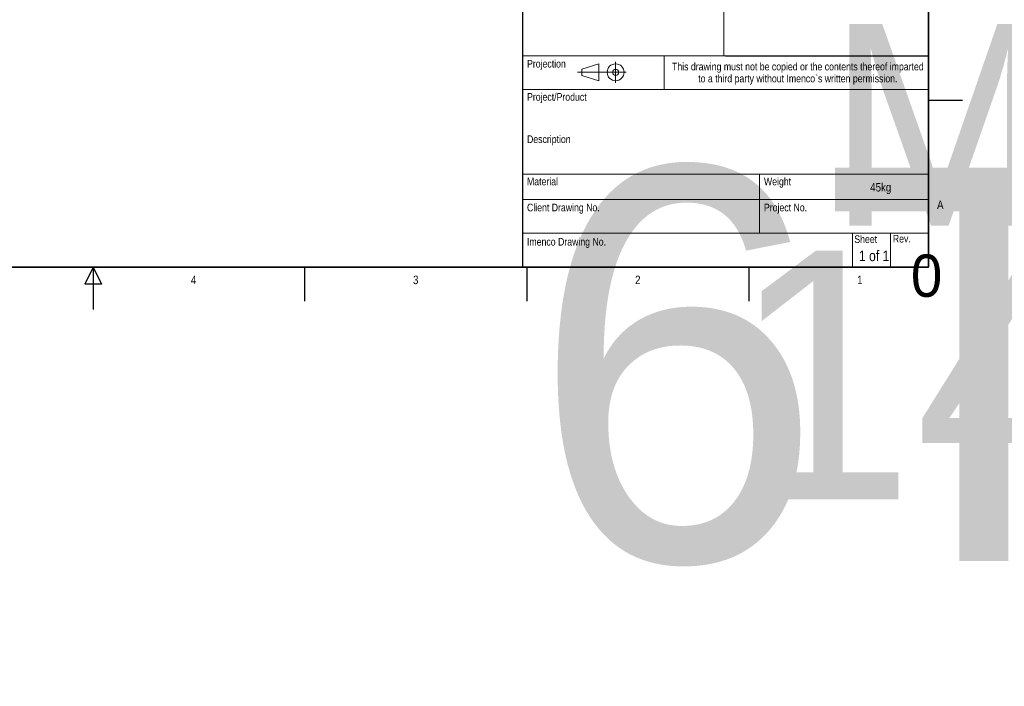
# Model space of a CAD drawing. Header units: millimetres. Extents: x 0 to 18279, y -668 to 2227.
# Tile 18 of 42: x 1464 to 3209, y -668 to 514. Entities that reach past the tile are written whole.
import ezdxf
from ezdxf.enums import TextEntityAlignment as Align

# ---------------------------------------------------------------- set-up
doc = ezdxf.new("R2018")
doc.units = ezdxf.units.MM
doc.header["$LTSCALE"] = 7.5
for name, color, linetype, lineweight in [('Border (ISO)', 7, 'Continuous', 18), ('Symbol (ISO)', 7, 'Continuous', 9), ('Title (ISO)', 7, 'Continuous', 18)]:
    doc.layers.add(name, color=color, linetype=linetype, lineweight=lineweight)
doc.styles.get("Standard").update_dxf_attribs({"font": 'ARIALN.TTF'})
doc.styles.add('Text 2_0 mm', font='ARIALN.TTF')

# ---------------------------------------------------------------- blocks, each defined once
blk = doc.blocks.new('Borders Imenco A3')
at = {"layer": 'Border (ISO)', "lineweight": 35}
for p in [(410, 287), (15, 10)]:
    blk.add_line(p, (410, 10), dxfattribs=at)
at = {"layer": 'Border (ISO)', "lineweight": 25}
for p, q in [((410, 49.5), (418, 49.5)), ((212.5, 10), (210.5, 6)), ((212.5, 10), (212.5, 0)), ((212.5, 10), (214.5, 6)), ((262.5, 10), (262.5, 2)), ((315, 10), (315, 2)), ((367.5, 10), (367.5, 2)), ((214.5, 6), (210.5, 6))]:
    blk.add_line(p, q, dxfattribs=at)
at = {"layer": 'Border (ISO)', "lineweight": 30, "flags": 104}
blk.add_attdef('LifeCycleState1', text='', height=3, dxfattribs=at).set_placement((17.37, 285.64), align=Align.TOP_LEFT)
at = {"layer": 'Symbol (ISO)', "char_height": 2, "style": 'Text 2_0 mm'}
for s, insert, attachment_point in [('A', (412, 24.75), 4), ('4', (236.25, 8), 2), ('3', (288.75, 8), 2), ('2', (341.25, 8), 2), ('1', (393.75, 8), 2)]:
    blk.add_mtext(s, dxfattribs=dict(at, insert=insert, attachment_point=attachment_point))
blk = doc.blocks.new('Title Blocks Imenco Engineering Cadit')
at = {"layer": 'Title (ISO)', "lineweight": 25}
for p, q in [((759.99, -178.68), (759.99, -253.68)), ((807.99, -203.68), (855.99, -203.68))]:
    blk.add_line(p, q, dxfattribs=at)
at = {"layer": 'Title (ISO)', "lineweight": 18}
for p, q in [((807.57, -188.68), (807.57, -203.68)), ((807.99, -203.68), (759.99, -203.68)), ((774, -206.86), (778, -205.61)), ((774, -208.36), (774, -206.86)), ((778, -205.61), (778, -209.61)), ((778, -209.61), (774, -208.36)), ((855.99, -211.68), (759.99, -211.68)), ((759.99, -231.68), (855.86, -231.68)), ((815.99, -237.68), (815.99, -231.68)), ((759.99, -237.68), (855.99, -237.68)), ((815.99, -237.68), (815.99, -245.68)), ((855.99, -245.68), (855.99, -237.68)), ((855.99, -245.68), (759.99, -245.68)), ((837.99, -245.68), (837.99, -253.68)), ((846.99, -245.68), (846.99, -253.68))]:
    blk.add_line(p, q, dxfattribs=at)
at = {"layer": 'Title (ISO)'}
blk.add_line((793.49, -211.68), (793.49, -203.68), dxfattribs=at)
at = {"layer": 'Title (ISO)', "linetype": 'Continuous', "lineweight": 18}
for p, q in [((782, -205.11), (782, -210.11)), ((773, -207.61), (784.5, -207.61))]:
    blk.add_line(p, q, dxfattribs=at)
at = {"layer": 'Title (ISO)', "lineweight": 18}
for radius in [2, 0.75]:
    blk.add_circle((782, -207.61), radius, dxfattribs=at)
at = {"layer": 'Symbol (ISO)', "lineweight": 30, "flags": 104}
for tag, p in [('Gen._Tol', (781.49, 17.12)), ('Gen._Welding_Tol', (814.49, 17.12)), ('Gen._Machine_Surface', (848.99, 17.12))]:
    blk.add_attdef(tag, text='', height=2, dxfattribs=at).set_placement(p, align=Align.BOTTOM_LEFT)
at = {"layer": 'Title (ISO)', "style": 'Text 2_0 mm'}
for s, insert, char_height, width, attachment_point in [('\\fArial Narrow|b0|i0;\\H1.8000;Projection', (761.05, -204.68), 1.8, 9.6452, 1), ('\\fArial Narrow|b0|i0;\\H1.8000;Project/Product', (761.05, -212.53), 1.8, 24.5338, 1), ('\\fArial Narrow|b0|i0;\\H1.8000;Description', (761.05, -222.53), 1.8, 24.5338, 1), ('\\fArial Narrow|b0|i0;\\H1.8000;Material', (761.05, -232.53), 1.8, 10.1023, 1), ('\\fArial Narrow|b0|i0;\\H1.8000;Weight', (817.06, -232.53), 1.8, 20.0265, 1), ('\\fArial Narrow|b0|i0;45kg', (844.67, -235.09), 2, 19.7261, 5), ('\\fArial Narrow|b0|i0;\\H1.8000;Client Drawing No.', (761.05, -238.68), 1.8, 32.2729, 1), ('\\fArial Narrow|b0|i0;\\H1.8000;Project No.', (817.06, -238.68), 1.8, 32.2729, 1), ('\\fArial Narrow|b0|i0;\\H1.8000;Imenco Drawing No.', (761.05, -246.78), 1.8, 19.3038, 1), ('\\fArial Narrow|b0|i0;\\H1.8000;Sheet', (838.42, -246.17), 1.8, 14.0885, 1), ('\\fArial Narrow|b0|i0;\\H1.8000;Rev.', (847.53, -246.05), 1.8, 9.5478, 1), ('\\fArial Narrow|b0|i0;\\H2.5000;1 of 1 ', (843.1, -251.02), 2.5, 8.5313, 5)]:
    blk.add_mtext(s, dxfattribs=dict(at, insert=insert, char_height=char_height, width=width, attachment_point=attachment_point))
at = {"layer": 'Title (ISO)', "insert": (825.07, -207.94), "char_height": 1.8, "width": 60.4197, "attachment_point": 5, "line_spacing_factor": 0.941891, "style": 'Text 2_0 mm'}
blk.add_mtext('\\fArial Narrow|b0|i0;\\H1.8000;This drawing must not be copied or the contents thereof imparted to a third party without Imenco`s written permission.', dxfattribs=at)
at = {"layer": 'Title (ISO)', "lineweight": 30, "flags": 104}
for tag, height, p in [('LifeCycleState2', 2.5, (808.23, -176.81)), ('Draw_by', 2, (776, -183.68)), ('Checked_by', 2, (807.57, -183.68)), ('Approved_by', 2, (839.99, -183.68)), ('Drawn_date', 2, (776, -186.61)), ('Checked_date', 2, (807.57, -186.61)), ('Approved_date', 2, (839.99, -186.61)), ('Client', 3.5, (831.99, -196.18)), ('Project_No', 2.5, (842.11, -242.27)), ('PART_NUMBER', 3.5, (808.95, -249.81)), ('REVISION_NUMBER', 3.5, (851.79, -250.68))]:
    blk.add_attdef(tag, text='', height=height, dxfattribs=at).set_placement(p, align=Align.MIDDLE_CENTER)
for tag, p in [('PROJECT', (761.99, -220.18)), ('ct_description', (761.99, -230.18))]:
    blk.add_attdef(tag, text='', height=3.5, dxfattribs=at).set_placement(p, align=Align.BOTTOM_LEFT)
blk.add_attdef('MATERIAL', text='', height=2.5, dxfattribs=at).set_placement((792.19, -233.43), align=Align.TOP_CENTER)
blk.add_attdef('Client_Drawing_No', text='', height=2.5, dxfattribs=at).set_placement((812.99, -242.51), align=Align.MIDDLE_RIGHT)

msp = doc.modelspace()

# ---------------------------------------------------------------- block references
at = {"xscale": 7.5, "yscale": 7.5, "zscale": 7.5}
msp.add_blockref('Borders Imenco A3', (0, 0), dxfattribs=at)
ref = msp.add_blockref('Title Blocks Imenco Engineering Cadit', (-3344.908, 1977.636), dxfattribs=dict(xscale=7.5, yscale=7.5, zscale=7.5))
lines = msp.add_mtext('MACGREGOR', dxfattribs={"layer": 'Title (ISO)', "insert": (2895, 506.25), "char_height": 357.5531, "attachment_point": 1})
ref.add_attrib('Client', '', (2895, 506.25), dxfattribs={"flags": 104}).embed_mtext(lines)
lines = msp.add_mtext('148222', dxfattribs={"layer": 'Title (ISO)', "insert": (2722.192, 104.036), "char_height": 440.8312, "attachment_point": 1})
ref.add_attrib('PART_NUMBER', '', (2722.192, 104.036), dxfattribs={"flags": 104}).embed_mtext(lines)
lines = msp.add_mtext('0', dxfattribs={"layer": 'Title (ISO)', "insert": (3043.506, 97.5), "char_height": 75.015, "attachment_point": 1})
ref.add_attrib('REVISION_NUMBER', '', (3043.506, 97.5), dxfattribs={"flags": 104}).embed_mtext(lines)
lines = msp.add_mtext('6Te Latch with double bullet system', dxfattribs={"layer": 'Title (ISO)', "insert": (2370, 251.25), "char_height": 696.99536, "attachment_point": 1})
ref.add_attrib('ct_description', '', (2370, 251.25), dxfattribs={"flags": 104}).embed_mtext(lines)

doc.saveas('drawing.dxf')
